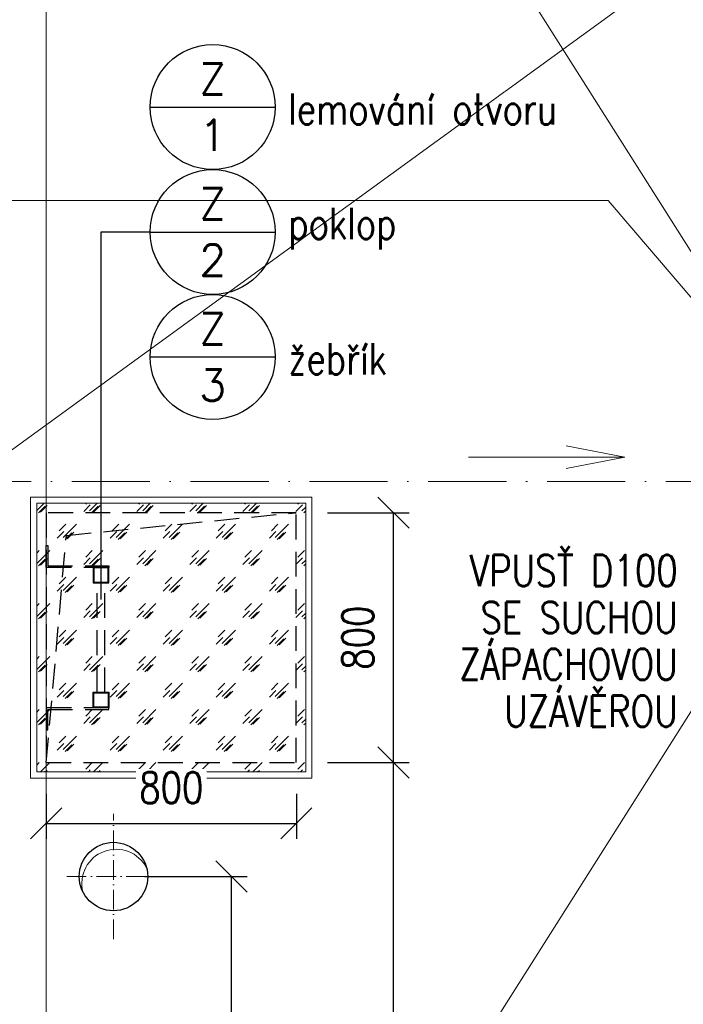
# Model space of a CAD drawing. Header units: millimetres. Extents: x -25606 to 96684, y -22894 to 47132.
# Tile 82 of 89: x 9874 to 11997, y 3284 to 6437. Entities that reach past the tile are written whole.
import ezdxf
from ezdxf import colors
from ezdxf.entities.mleader import LeaderData, LeaderLine
from ezdxf.enums import TextEntityAlignment as Align
from ezdxf.math import Vec2, Vec3

# ---------------------------------------------------------------- set-up
doc = ezdxf.new("R2010")
doc.units = ezdxf.units.MM
doc.header["$LTSCALE"] = 50
doc.linetypes.add('A_CARA_15', pattern=[7.6, 5, -1.3, 0, -1.3])
doc.linetypes.add('HIDDEN', pattern=[9.525, 6.35, -3.175])
doc.layers.get('Defpoints').update_dxf_attribs({"color": 132})
for name, color, linetype, lineweight in [('AG_kanal', 8, 'G_POTR_626_PN', 13), ('CA_KOTY', 3, 'Continuous', 25), ('CA_NEVHRA', 3, 'HIDDEN', 25), ('CA_OSY', 5, 'A_CARA_15', 18), ('CA_POHHRA18', 8, 'Continuous', 18), ('CA_POHHRA25', 7, 'Continuous', 25), ('CA_PSVBUB', 3, 'Continuous', 25), ('CA_SRAFY', 9, 'Continuous', 13), ('CA_TEXT25', 7, 'Continuous', 25)]:
    doc.layers.add(name, color=color, linetype=linetype, lineweight=lineweight)
doc.layers.add('Obrysy', color=2, linetype='Continuous')
doc.styles.add('ROMANS', font='romans.shx', dxfattribs={"width": 0.8})
doc.styles.get("Standard").update_dxf_attribs({"font": 'romans.shx'})
doc.linetypes.add('G_POTR_626_PN', pattern='A,0.5,-1,2,-6.5,[8,hpfmlin.shx,S=1,R=0,X=0,Y=0],-6.5,2,-1,0.5', length=20)
doc.dimstyles.new('A-50_(2.5)', dxfattribs={"dimscale": 50, "dimtxt": 2, "dimasz": 2, "dimexe": 1, "dimexo": 2, "dimgap": 0, "dimtad": 0, "dimdec": 0, "dimrnd": 1, "dimtxsty": 'ROMANS', "dimblk1": 'OBLIQUE', "dimblk2": 'OBLIQUE', "dimsah": 1, "dimcen": 2, "dimclrd": 256, "dimclre": 256, "dimclrt": 256, "dimadec": 1, "dimazin": 2, "dimtfac": 0.714286, "dimtdec": 0, "dimtmove": 0, "dimatfit": 3, "dimldrblk": 'DOTSMALL', "dimfxl": 7, "dimfxlon": 1, "dimtvp": 1.142857, "dimtfill": 1, "dimtolj": 1, "dimlwd": -1, "dimlwe": -1, "dimarcsym": 0})

# ---------------------------------------------------------------- blocks, each defined once
blk = doc.blocks.new('00SPAD')
blk.add_lwpolyline([(10, 0), (0, 0), (3.761, 0.733), (0, 0), (3.761, -0.733)])
at = {"style": 'ROMANS', "width": 0.8, "flags": 8}
blk.add_attdef('SPÁD', text='', height=2.5, dxfattribs=at).set_placement((6.703, 1), align=Align.BOTTOM_CENTER)
blk = doc.blocks.new('VYROBEK')
blk.add_line((-2, 0), (2, 0))
blk.add_circle((0, 0), 2)
for tag, p in [('ZNACKA', (0, 0.4)), ('TYP', (0, -1.4))]:
    blk.add_attdef(tag, text='', height=1).set_placement(p, align=Align.CENTER)
blk = doc.blocks.new('_Oblique')
at = {"color": 0, "linetype": 'ByBlock', "lineweight": -2}
blk.add_line((-0.5, -0.5), (0.5, 0.5), dxfattribs=at)
blk = doc.blocks.new('*D271')
at = {"layer": 'CA_KOTY', "transparency": 16777216}
for p, q in [((10858.8, 4058.3), (11119.8, 4058.3)), ((11069.8, 958.3), (11069.8, 4058.3)), ((10719.8, 958.3), (11119.8, 958.3))]:
    blk.add_line(p, q, dxfattribs=at)
at = {"layer": 'Defpoints', "color": 0, "transparency": 16777216}
for p in [(10758.8, 4058.3), (11069.8, 4058.3), (9958.8, 958.3)]:
    blk.add_point(p, dxfattribs=at)
at = {"layer": 'CA_KOTY', "transparency": 16777216, "xscale": 100, "yscale": 100, "zscale": 100}
for p, rotation in [((11069.8, 4058.3), 90), ((11069.8, 958.3), 270)]:
    blk.add_blockref('_Oblique', p, dxfattribs=dict(at, rotation=rotation))
at = {"layer": 'CA_KOTY', "transparency": 16777216, "insert": (10955.5, 2508.3), "char_height": 100, "attachment_point": 5, "rotation": 90, "style": 'ROMANS', "bg_fill": 3, "box_fill_scale": 1.1, "bg_fill_color": 256, "bg_fill_true_color": 13158600, "bg_fill_transparency": 0}
blk.add_mtext('\\A1;3100', dxfattribs=at)
blk = doc.blocks.new('_DotSmall')
at = {"color": 0, "linetype": 'ByBlock', "const_width": 0.5}
blk.add_lwpolyline([(-0.0625, 0, 1), (0.0625, 0, 1)], format="xyb", close=True, dxfattribs=at)
blk = doc.blocks.new('*D272')
at = {"layer": 'CA_KOTY', "transparency": 16777216}
for p, q in [((10858.8, 4858.3), (11119.8, 4858.3)), ((11069.8, 4058.3), (11069.8, 4858.3)), ((10858.8, 4058.3), (11119.8, 4058.3))]:
    blk.add_line(p, q, dxfattribs=at)
at = {"layer": 'Defpoints', "color": 0, "transparency": 16777216}
for p in [(10758.8, 4858.3), (11069.8, 4858.3), (10758.8, 4058.3)]:
    blk.add_point(p, dxfattribs=at)
at = {"layer": 'CA_KOTY', "transparency": 16777216, "xscale": 100, "yscale": 100, "zscale": 100}
for p, rotation in [((11069.8, 4858.3), 90), ((11069.8, 4058.3), 270)]:
    blk.add_blockref('_Oblique', p, dxfattribs=dict(at, rotation=rotation))
at = {"layer": 'CA_KOTY', "transparency": 16777216, "insert": (10955.5, 4458.3), "char_height": 100, "attachment_point": 5, "rotation": 90, "style": 'ROMANS', "bg_fill": 3, "box_fill_scale": 1.1, "bg_fill_color": 256, "bg_fill_true_color": 13158600, "bg_fill_transparency": 0}
blk.add_mtext('\\A1;800', dxfattribs=at)
blk = doc.blocks.new('*D273')
at = {"layer": 'CA_KOTY', "transparency": 16777216}
for p, q in [((10273.8, 3693.3), (10601, 3693.3)), ((10551, 958.3), (10551, 3693.3)), ((10201, 958.3), (10601, 958.3))]:
    blk.add_line(p, q, dxfattribs=at)
at = {"layer": 'Defpoints', "color": 0, "transparency": 16777216}
for p in [(10173.8, 3693.3), (10551, 3693.3), (9958.8, 958.3)]:
    blk.add_point(p, dxfattribs=at)
at = {"layer": 'CA_KOTY', "transparency": 16777216, "xscale": 100, "yscale": 100, "zscale": 100}
for p, rotation in [((10551, 3693.3), 90), ((10551, 958.3), 270)]:
    blk.add_blockref('_Oblique', p, dxfattribs=dict(at, rotation=rotation))
at = {"layer": 'CA_KOTY', "transparency": 16777216, "insert": (10436.7, 2325.8), "char_height": 100, "attachment_point": 5, "rotation": 90, "style": 'ROMANS', "bg_fill": 3, "box_fill_scale": 1.1, "bg_fill_color": 256, "bg_fill_true_color": 13158600, "bg_fill_transparency": 0}
blk.add_mtext('\\A1;2735', dxfattribs=at)
blk = doc.blocks.new('*D274')
at = {"layer": 'CA_KOTY', "transparency": 16777216}
for p, q in [((9958.8, 3958.3), (9958.8, 3813.6)), ((10758.8, 3958.3), (10758.8, 3813.6)), ((9958.8, 3863.6), (10758.8, 3863.6))]:
    blk.add_line(p, q, dxfattribs=at)
at = {"layer": 'Defpoints', "color": 0, "transparency": 16777216}
for p in [(9958.8, 4058.3), (10758.8, 4058.3), (10758.8, 3863.6)]:
    blk.add_point(p, dxfattribs=at)
at = {"layer": 'CA_KOTY', "transparency": 16777216, "xscale": 100, "yscale": 100, "zscale": 100, "rotation": 180}
blk.add_blockref('_Oblique', (9958.8, 3863.6), dxfattribs=at)
at = {"layer": 'CA_KOTY', "transparency": 16777216, "xscale": 100, "yscale": 100, "zscale": 100}
blk.add_blockref('_Oblique', (10758.8, 3863.6), dxfattribs=at)
at = {"layer": 'CA_KOTY', "transparency": 16777216, "insert": (10358.8, 3977.9), "char_height": 100, "attachment_point": 5, "style": 'ROMANS', "bg_fill": 3, "box_fill_scale": 1.1, "bg_fill_color": 256, "bg_fill_true_color": 13158600, "bg_fill_transparency": 0}
blk.add_mtext('\\A1;800', dxfattribs=at)
blk = doc.blocks.new('_Dot')
at = {"layer": 'Obrysy', "color": 0, "lineweight": -2}
blk.add_line((-0.5, 0), (-1, 0), dxfattribs=at)
at = {"layer": 'Obrysy', "color": 0, "const_width": 0.5}
blk.add_lwpolyline([(-0.25, 0, 1), (0.25, 0, 1)], format="xyb", close=True, dxfattribs=at)

msp = doc.modelspace()

# ---------------------------------------------------------------- hatches: boundary and pattern name
at = {"layer": 'CA_SRAFY'}
h = msp.add_hatch(dxfattribs=at)
h.set_pattern_fill('MISMAS', color=252, scale=30)
h.set_pattern_definition([(45, (0, -1500), (-84.8528, 84.8528), [60, -60]), (45, (-12.73, -1478.79), (-84.8528, 84.8528), [30, -90]), (45, (-19.09, -1502.12), (-84.8528, 84.8528), [30, -90]), (45, (12.73, -1504.24), (-84.8528, 84.8528), [30, -90]), (45, (6.36, -1506.36), (-84.8528, 84.8528), [30, -90])])
h.paths.add_polyline_path([(9928.76, 4028.28), (10788.76, 4028.28), (10788.76, 4888.28), (9928.76, 4888.28)])

# ---------------------------------------------------------------- linework, layer by layer
at = {"layer": 'AG_kanal', "ltscale": 0.7, "flags": 128}
msp.add_lwpolyline([(12525.03, 4958.28), (11756.86, 5858.28)], dxfattribs=at)
at = {"layer": 'CA_NEVHRA', "ltscale": 0.25}
for p, q in [((10121.26, 4283.28), (10121.26, 4633.28)), ((10146.26, 4283.28), (10146.26, 4633.28))]:
    msp.add_line(p, q, dxfattribs=at)
for points in [[(9958.76, 4058.28), (10758.76, 4058.28), (10758.76, 4858.28), (9958.76, 4858.28)], [(9963.76, 4688.28), (10158.76, 4688.28), (10158.76, 4683.28), (9958.76, 4683.28), (9958.76, 4753.28), (9963.76, 4753.28)], [(10158.76, 4683.28), (10108.76, 4683.28), (10108.76, 4633.28), (10158.76, 4633.28)], [(10156.76, 4681.28), (10110.76, 4681.28), (10110.76, 4635.28), (10156.76, 4635.28)], [(10158.76, 4233.28), (10108.76, 4233.28), (10108.76, 4283.28), (10158.76, 4283.28)], [(10156.76, 4235.28), (10110.76, 4235.28), (10110.76, 4281.28), (10156.76, 4281.28)], [(9963.76, 4228.28), (10158.76, 4228.28), (10158.76, 4233.28), (9958.76, 4233.28), (9958.76, 4163.28), (9963.76, 4163.28)]]:
    msp.add_lwpolyline(points, close=True, dxfattribs=at)
msp.add_lwpolyline([(9958.76, 4058.28), (10023.05, 4785.55), (10758.76, 4858.28)], dxfattribs=at)
at = {"layer": 'CA_OSY'}
msp.add_line((3958.76, 4958.28), (15458.76, 4958.28), dxfattribs=at)
at = {"layer": 'CA_OSY', "ltscale": 0.25}
for p, q in [((10173.76, 3492.8), (10173.76, 3893.77)), ((10024.27, 3693.28), (10323.24, 3693.28))]:
    msp.add_line(p, q, dxfattribs=at)
at = {"layer": 'CA_POHHRA18'}
for p, q in [((12420.03, 5063.28), (9958.76, 8958.28)), ((9958.76, 958.28), (12420.03, 4853.28))]:
    msp.add_line(p, q, dxfattribs=at)
for points in [[(9908.76, 4008.28), (10808.76, 4008.28), (10808.76, 4908.28), (9908.76, 4908.28)], [(9928.76, 4028.28), (10788.76, 4028.28), (10788.76, 4888.28), (9928.76, 4888.28)]]:
    msp.add_lwpolyline(points, close=True, dxfattribs=at)
at = {"layer": 'CA_POHHRA25'}
msp.add_circle((10173.76, 3693.28), 109.55, dxfattribs=at)
at = {"layer": 'CA_PSVBUB'}
msp.add_lwpolyline([(10291.1, 5756.86), (10133.42, 5756.86), (10133.42, 4580.19)], dxfattribs=at)
at = {"layer": 'CA_SRAFY'}
msp.add_lwpolyline([(9958.76, 958.28), (15208.76, 958.28), (15208.76, 8958.28), (9958.76, 8958.28)], close=True, dxfattribs=at)
msp.add_arc((10182.06, 3671.16), 109.55, 26.7559, 194.37571, dxfattribs=at)

# ---------------------------------------------------------------- block references
at = {"layer": 'CA_POHHRA18', "xscale": -50, "yscale": 50, "zscale": 50}
msp.add_blockref('00SPAD', (11809.73, 5036.11), dxfattribs=at)
at = {"layer": 'CA_PSVBUB', "xscale": 100, "yscale": 100, "zscale": 100}
for p, values in [((10491.1, 6156.86), {'ZNACKA': 'Z', 'TYP': '1'}), ((10491.1, 5756.86), {'ZNACKA': 'Z', 'TYP': '2'}), ((10491.1, 5356.86), {'ZNACKA': 'Z', 'TYP': '3'})]:
    msp.add_blockref('VYROBEK', p, dxfattribs=at).add_auto_attribs(values)

# ---------------------------------------------------------------- next in the draw order: texts
at = {"layer": 'CA_PSVBUB', "char_height": 100, "attachment_point": 7, "style": 'ROMANS', "bg_fill": 3, "box_fill_scale": 1.05, "bg_fill_color": 256, "bg_fill_transparency": 0}
for s, insert in [('lemování otvoru', (10733.01, 6100.74)), ('poklop', (10733.01, 5700.74)), ('žebřík', (10733.01, 5300.74))]:
    msp.add_mtext(s, dxfattribs=dict(at, insert=insert))

# ---------------------------------------------------------------- next in the draw order: linework, layer by layer
at = {"layer": 'AG_kanal', "ltscale": 0.7}
msp.add_lwpolyline([(3421.41, 6146.16), (3587.62, 5858.28), (11756.86, 5858.28)], dxfattribs=at)
at = {"layer": 'CA_SRAFY'}
msp.add_line((4208.76, 958.28), (15208.76, 8958.28), dxfattribs=at)

# ---------------------------------------------------------------- next in the draw order: dimensions: what is measured, and where the dimension line sits
at = {"layer": 'CA_KOTY'}
dim = msp.add_linear_dim(base=(11069.8, 4058.28), p1=(9958.76, 958.28), p2=(10758.76, 4058.28), angle=90, dimstyle='A-50_(2.5)', dxfattribs=at)
dim.commit()
dim.dimension.update_dxf_attribs({"geometry": '*D271', "text_midpoint": (10955.51, 2508.28)})

# ---------------------------------------------------------------- next in the draw order: dimensions: what is measured, and where the dimension line sits
for base, p1, p2, picture, middle in [((11069.8, 4858.28), (10758.76, 4058.28), (10758.76, 4858.28), '*D272', (10955.51, 4458.28)), ((10551.03, 3693.28), (9958.76, 958.28), (10173.76, 3693.28), '*D273', (10436.74, 2325.78))]:
    dim = msp.add_linear_dim(base=base, p1=p1, p2=p2, angle=90, dimstyle='A-50_(2.5)', dxfattribs=at)
    dim.commit()
    dim.dimension.update_dxf_attribs({"geometry": picture, "text_midpoint": middle})

# ---------------------------------------------------------------- next in the draw order: dimensions: what is measured, and where the dimension line sits
dim = msp.add_linear_dim(base=(10758.76, 3863.65), p1=(9958.76, 4058.28), p2=(10758.76, 4058.28), dimstyle='A-50_(2.5)', dxfattribs=at)
dim.commit()
dim.dimension.update_dxf_attribs({"geometry": '*D274', "text_midpoint": (10358.76, 3977.93)})

# ---------------------------------------------------------------- next in the draw order: leaders
at = {"layer": 'CA_TEXT25'}
ml = msp.add_multileader_mtext('Standard', dxfattribs=at)
ml.set_content('\\A1;VPUSŤ D100\\PSE SUCHOU\\PZÁPACHOVOU\\PUZÁVĚROU', color=256, style='ROMANS')
ml.set_leader_properties()
ml.set_arrow_properties(name='DOT')
ml.build(insert=Vec2(0, 0))
ml.multileader.update_dxf_attribs({"dogleg_length": 50, "arrow_head_size": 25})
ctx = ml.context
ctx.base_point, ctx.char_height, ctx.arrow_head_size, ctx.landing_gap_size, ctx.plane_origin = Vec3(11178.55, 4672.85), 100, 25, 50, Vec3(-1307.96, -10283.76)
ctx.text_align_type = 2
notes = []
notes.append((ctx, [(1, (1, 1, 0), (12125.05, 4672.85), (-1, 0), 96.03, [(1, [(12492.05, 4911.42)], 0, [])])]))
ctx.mtext.insert, ctx.mtext.defined_height, ctx.mtext.alignment, ctx.mtext.line_spacing_factor, ctx.mtext.line_spacing_style, ctx.mtext.flow_direction = Vec3(11979.03, 4722.85), 1.341504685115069e-11, 3, 0.9, 2, 5
ctx.mtext.has_bg_fill, ctx.mtext.bg_color, ctx.mtext.bg_scale_factor, ctx.mtext.bg_transparency, ctx.mtext.use_window_bg_color = 1, -1073741824, 1, 0, 1
for ctx, leaders in notes:
    for number, flags, end, landing, length, lines in leaders:
        leader = LeaderData()
        leader.index, (leader.has_last_leader_line, leader.has_dogleg_vector, leader.attachment_direction) = number, flags
        leader.last_leader_point, leader.dogleg_vector, leader.dogleg_length = Vec3(end), Vec3(landing), length
        for number, points, colour, breaks in lines:
            line = LeaderLine()
            line.index, line.vertices, line.color, line.breaks = number, Vec3.list(points), colors.encode_raw_color(colour), breaks
            leader.lines.append(line)
        ctx.leaders.append(leader)

doc.saveas('drawing.dxf')
